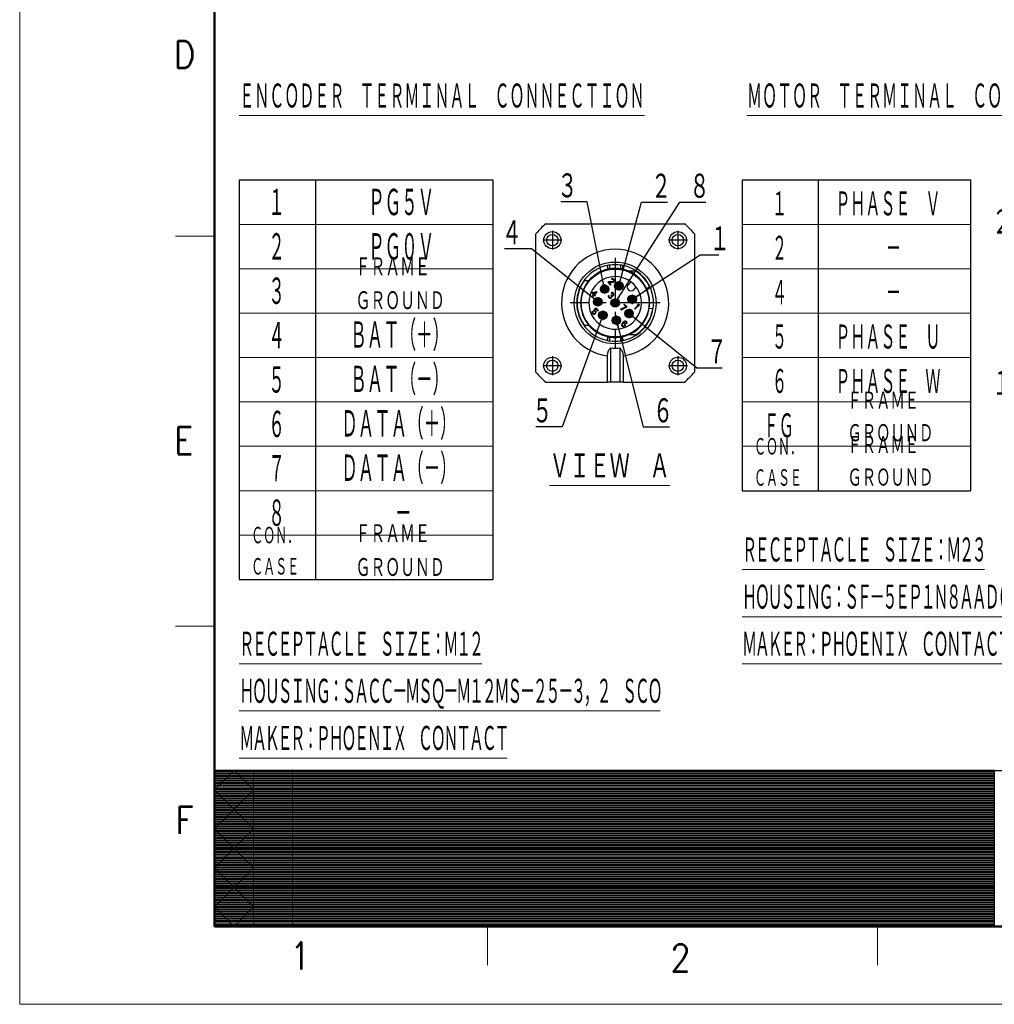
# Model space of a CAD drawing. Header units: millimetres. Extents: x 0 to 1071, y 0 to 742.
# Tile 1 of 126: x 0 to 313, y 0 to 316. Entities that reach past the tile are written whole.
import ezdxf

# ---------------------------------------------------------------- set-up
doc = ezdxf.new("R2010")
doc.units = ezdxf.units.MM
doc.header["$LTSCALE"] = 0.454724
doc.linetypes.add('CENTER', pattern=[50.8, 31.75, -6.35, 6.35, -6.35])
doc.layers.add('NoLayerName_001', color=7, linetype='Continuous')
doc.styles.get("Standard").update_dxf_attribs({"font": 'txt', "bigfont": 'extfont2'})
doc.dimstyles.get("Standard").update_dxf_attribs({"dimtxt": 2.5, "dimasz": 2.5, "dimexe": 1, "dimexo": 1, "dimtad": 1, "dimdec": 3, "dimzin": 0, "dimdsep": 46, "dimtxsty": 'Standard', "dimcen": 2.5, "dimadec": 3, "dimazin": 0, "dimtfac": 0.75, "dimtdec": 3, "dimtmove": 0, "dimatfit": 3, "dimfxl": 1, "dimarcsym": 0})

# ---------------------------------------------------------------- blocks, each defined once
blk = doc.blocks.new('JZB_0011')
at = {"layer": 'NoLayerName_001', "color": 7, "linetype": 'Continuous', "lineweight": 25}
for p, q in [((3.21, 50.83), (47.63, 50.83)), ((0, 3.21), (0, 47.63)), ((50.83, 47.63), (50.83, 3.21)), ((32.16, 35.58), (29.83, 35.58)), ((16.92, 32.53), (15.51, 32.53)), ((23.27, 32.18), (23.12, 32.03)), ((23.12, 32.03), (23.98, 31.17)), ((24.7, 32.28), (23.27, 32.18)), ((23.46, 31.99), (24.73, 32.07)), ((24.13, 31.32), (23.46, 31.99)), ((24.39, 33.21), (24.24, 33.11)), ((24.24, 33.11), (24.36, 32.99)), ((24.36, 32.99), (24.5, 33.03)), ((24.61, 33.23), (24.39, 33.21)), ((24.5, 33.03), (24.63, 33.02)), ((24.76, 33.2), (24.61, 33.23)), ((24.63, 33.02), (24.78, 32.93)), ((24.88, 32.35), (24.7, 32.28)), ((24.73, 32.07), (24.87, 32.11)), ((24.96, 33.06), (24.76, 33.2)), ((24.78, 32.93), (24.88, 32.84)), ((24.87, 32.11), (25.02, 32.21)), ((24.88, 32.84), (24.97, 32.69)), ((24.94, 32.41), (24.88, 32.35)), ((24.98, 32.55), (24.94, 32.41)), ((25.06, 32.97), (24.96, 33.06)), ((24.97, 32.69), (24.98, 32.55)), ((25.02, 32.21), (25.08, 32.27)), ((25.17, 32.79), (25.06, 32.97)), ((25.08, 32.27), (25.18, 32.42)), ((25.21, 32.63), (25.17, 32.79)), ((25.18, 32.42), (25.21, 32.63)), ((30.46, 32.18), (29.66, 31.38)), ((18.12, 28.76), (17.94, 28.58)), ((17.94, 28.58), (18.51, 28.01)), ((19.51, 29.02), (18.12, 28.76)), ((18.29, 28.59), (19.27, 28.77)), ((18.69, 28.19), (18.29, 28.59)), ((19.27, 28.77), (18.69, 28.19)), ((18.83, 28.05), (19.66, 28.88)), ((19.66, 28.88), (19.51, 29.02)), ((23.98, 31.17), (24.13, 31.32)), ((24.24, 28.75), (24.1, 28.65)), ((24.1, 28.65), (24.22, 28.53)), ((24.22, 28.53), (24.36, 28.58)), ((24.46, 28.78), (24.24, 28.75)), ((24.36, 28.58), (24.49, 28.57)), ((24.62, 28.74), (24.46, 28.78)), ((24.49, 28.57), (24.64, 28.48)), ((24.81, 28.61), (24.62, 28.74)), ((24.64, 28.48), (24.73, 28.38)), ((24.86, 28.56), (24.81, 28.61)), ((25, 28.36), (24.86, 28.56)), ((31.38, 29.66), (32.18, 30.46)), ((35.46, 30.1), (36.47, 30.57)), ((18.51, 28.01), (18.08, 27.58)), ((18.08, 27.58), (18.22, 27.44)), ((18.22, 27.44), (18.65, 27.87)), ((18.65, 27.87), (18.88, 27.63)), ((19.07, 27.81), (18.83, 28.05)), ((18.88, 27.63), (19.07, 27.81)), ((23.24, 27.79), (23.2, 27.65)), ((23.2, 27.65), (23.21, 27.52)), ((23.21, 27.52), (23.24, 27.37)), ((23.31, 27.91), (23.24, 27.79)), ((23.24, 27.37), (23.31, 27.24)), ((23.43, 27.79), (23.31, 27.91)), ((23.31, 27.24), (23.5, 27.05)), ((23.38, 27.6), (23.39, 27.71)), ((23.39, 27.52), (23.38, 27.6)), ((23.39, 27.71), (23.43, 27.79)), ((23.48, 27.37), (23.39, 27.52)), ((23.63, 27.23), (23.48, 27.37)), ((23.5, 27.05), (23.62, 26.99)), ((23.62, 26.99), (23.78, 26.95)), ((23.77, 27.14), (23.63, 27.23)), ((23.85, 27.12), (23.77, 27.14)), ((23.78, 26.95), (23.91, 26.94)), ((23.96, 27.13), (23.85, 27.12)), ((23.91, 26.94), (24.05, 26.99)), ((24.05, 27.17), (23.96, 27.13)), ((24.15, 27.99), (24.03, 27.87)), ((24.03, 27.87), (24.12, 27.77)), ((24.17, 27.29), (24.05, 27.17)), ((24.05, 26.99), (24.17, 27.05)), ((24.12, 27.77), (24.23, 27.6)), ((24.24, 27.89), (24.15, 27.99)), ((24.24, 27.46), (24.17, 27.29)), ((24.17, 27.05), (24.29, 27.18)), ((24.23, 27.6), (24.24, 27.46)), ((24.45, 27.81), (24.24, 27.89)), ((24.29, 27.18), (24.39, 27.32)), ((24.43, 27.46), (24.37, 27.64)), ((24.37, 27.64), (24.56, 27.64)), ((24.39, 27.32), (24.43, 27.46)), ((24.56, 27.82), (24.45, 27.81)), ((24.73, 27.9), (24.56, 27.82)), ((24.56, 27.64), (24.7, 27.68)), ((24.7, 27.68), (24.85, 27.78)), ((24.73, 28.38), (24.82, 28.23)), ((24.79, 27.96), (24.73, 27.9)), ((24.83, 28.1), (24.79, 27.96)), ((24.82, 28.23), (24.83, 28.1)), ((24.85, 27.78), (24.91, 27.84)), ((24.91, 27.84), (25.01, 27.99)), ((25.03, 28.21), (25, 28.36)), ((25.01, 27.99), (25.03, 28.21)), ((18.09, 22.59), (18.04, 22.4)), ((18.04, 22.4), (18.06, 22.19)), ((18.06, 22.19), (18.15, 22.04)), ((18.16, 22.76), (18.09, 22.59)), ((18.31, 22.62), (18.16, 22.76)), ((18.23, 22.45), (18.31, 22.62)), ((18.24, 22.32), (18.23, 22.45)), ((18.31, 22.19), (18.24, 22.32)), ((18.45, 22.05), (18.31, 22.19)), ((19.23, 23.84), (18.44, 23.04)), ((18.44, 23.04), (18.61, 22.87)), ((18.61, 22.87), (18.79, 22.87)), ((18.71, 23.07), (19.2, 23.56)), ((18.92, 23.05), (18.71, 23.07)), ((18.79, 22.87), (18.92, 22.81)), ((19.07, 22.96), (18.92, 23.05)), ((18.92, 22.81), (19.06, 22.66)), ((19.02, 22.15), (18.96, 22.09)), ((19.09, 22.26), (19.02, 22.15)), ((19.06, 22.66), (19.13, 22.54)), ((19.21, 22.82), (19.07, 22.96)), ((19.14, 22.4), (19.09, 22.26)), ((19.13, 22.54), (19.14, 22.4)), ((19.17, 22.06), (19.28, 22.26)), ((19.2, 23.56), (19.89, 22.87)), ((19.3, 22.67), (19.21, 22.82)), ((20.04, 23.03), (19.23, 23.84)), ((19.28, 22.26), (19.33, 22.46)), ((19.33, 22.46), (19.3, 22.67)), ((19.89, 22.87), (20.04, 23.03)), ((28.93, 24.19), (27.17, 23.38)), ((27.17, 23.38), (27.31, 23.24)), ((27.31, 23.24), (29.07, 24.04)), ((28.36, 25.06), (28.21, 24.9)), ((28.21, 24.9), (28.93, 24.19)), ((29.23, 24.19), (28.36, 25.06)), ((29.07, 24.04), (29.23, 24.19)), ((32.79, 24.74), (31.6, 23.55)), ((31.6, 23.55), (31.74, 23.4)), ((31.74, 23.4), (33.18, 24.84)), ((32.68, 24.91), (32.43, 24.67)), ((32.43, 24.67), (32.79, 24.74)), ((33.04, 24.99), (32.68, 24.91)), ((33.18, 24.84), (33.04, 24.99)), ((37.47, 23.51), (36.36, 23.68)), ((18.15, 22.04), (18.3, 21.9)), ((18.3, 21.9), (18.45, 21.81)), ((18.57, 21.99), (18.45, 22.05)), ((18.45, 21.81), (18.66, 21.78)), ((18.71, 21.98), (18.57, 21.99)), ((18.66, 21.78), (18.85, 21.83)), ((18.85, 22.02), (18.71, 21.98)), ((18.96, 22.09), (18.85, 22.02)), ((18.85, 21.83), (19.05, 21.94)), ((19.05, 21.94), (19.17, 22.06)), ((27.83, 19.06), (27.64, 18.82)), ((28.04, 19.27), (27.83, 19.06)), ((28.28, 19.46), (28.04, 19.27)), ((28.1, 19.09), (28.16, 19.15)), ((28.36, 19.07), (28.1, 19.09)), ((28.16, 19.15), (28.37, 19.31)), ((28.48, 19.56), (28.28, 19.46)), ((28.52, 18.98), (28.36, 19.07)), ((28.37, 19.31), (28.48, 19.38)), ((28.67, 19.62), (28.48, 19.56)), ((28.48, 19.38), (28.62, 19.42)), ((28.63, 18.86), (28.52, 18.98)), ((28.62, 19.42), (28.76, 19.41)), ((28.88, 19.59), (28.67, 19.62)), ((28.76, 19.41), (28.86, 19.37)), ((28.86, 19.37), (29, 19.23)), ((29.04, 19.5), (28.88, 19.59)), ((29, 19.23), (29.04, 19.12)), ((29.05, 18.99), (29.01, 18.85)), ((29.13, 19.4), (29.04, 19.5)), ((29.04, 19.12), (29.05, 18.99)), ((29.22, 19.25), (29.13, 19.4)), ((29.2, 18.85), (29.25, 19.04)), ((29.25, 19.04), (29.22, 19.25)), ((15.51, 18.3), (16.92, 18.3)), ((27.53, 18.62), (27.48, 18.42)), ((27.48, 18.42), (27.51, 18.21)), ((27.51, 18.21), (27.6, 18.06)), ((27.64, 18.82), (27.53, 18.62)), ((27.6, 18.06), (27.72, 17.94)), ((27.67, 18.47), (27.72, 18.61)), ((27.69, 18.34), (27.67, 18.47)), ((27.73, 18.24), (27.69, 18.34)), ((27.72, 18.61), (27.79, 18.73)), ((27.72, 17.94), (27.87, 17.85)), ((27.89, 18.07), (27.73, 18.24)), ((27.79, 18.73), (27.88, 18.82)), ((27.87, 17.85), (28.08, 17.82)), ((27.88, 18.82), (27.99, 18.89)), ((28, 18.03), (27.89, 18.07)), ((27.99, 18.89), (28.1, 18.9)), ((28.13, 18.02), (28, 18.03)), ((28.08, 17.82), (28.27, 17.87)), ((28.1, 18.9), (28.24, 18.89)), ((28.27, 18.06), (28.13, 18.02)), ((28.24, 18.89), (28.34, 18.85)), ((28.39, 18.13), (28.27, 18.06)), ((28.27, 17.87), (28.47, 17.98)), ((28.34, 18.85), (28.51, 18.68)), ((28.48, 18.22), (28.39, 18.13)), ((28.47, 17.98), (28.63, 18.13)), ((28.54, 18.34), (28.48, 18.22)), ((28.51, 18.68), (28.55, 18.58)), ((28.56, 18.45), (28.54, 18.34)), ((28.55, 18.58), (28.56, 18.45)), ((28.72, 18.71), (28.63, 18.86)), ((28.63, 18.13), (28.73, 18.33)), ((28.75, 18.5), (28.72, 18.71)), ((28.73, 18.33), (28.75, 18.5)), ((29.01, 18.85), (29.13, 18.73)), ((29.13, 18.73), (29.2, 18.85)), ((23.89, 11), (23.89, 0)), ((26.94, 11), (26.94, 0)), ((22.88, 8.42), (22.88, 0)), ((27.96, 8.42), (27.96, 0)), ((3.21, 0), (22.88, 0)), ((23.89, 0), (22.88, 0)), ((26.94, 0), (23.89, 0)), ((27.96, 0), (26.94, 0)), ((27.96, 0), (47.63, 0))]:
    blk.add_line(p, q, dxfattribs=at)
at = {"layer": 'NoLayerName_001', "color": 2, "linetype": 'CENTER', "lineweight": 25}
for p, q in [((5.29, 48.57), (5.29, 42.53)), ((45.55, 48.57), (45.55, 42.53)), ((8.31, 45.55), (2.27, 45.55)), ((48.57, 45.55), (42.53, 45.55)), ((25.42, 39.85), (25.42, 10.98)), ((26.58, 32.4), (26.58, 29.38)), ((23.56, 29.88), (20.54, 29.88)), ((22.05, 31.39), (22.05, 28.37)), ((28.09, 30.89), (25.07, 30.89)), ((39.85, 25.42), (10.98, 25.42)), ((21.35, 25.81), (18.33, 25.81)), ((19.84, 27.32), (19.84, 24.3)), ((32.4, 26.58), (29.38, 26.58)), ((30.89, 28.09), (30.89, 25.07)), ((21.46, 22.97), (21.46, 19.95)), ((29.88, 23.56), (29.88, 20.54)), ((22.97, 21.46), (19.95, 21.46)), ((27.32, 19.84), (24.3, 19.84)), ((25.81, 21.35), (25.81, 18.33)), ((31.39, 22.05), (28.37, 22.05)), ((5.29, 8.31), (5.29, 2.27)), ((45.55, 8.31), (45.55, 2.27)), ((8.31, 5.29), (2.27, 5.29)), ((48.57, 5.29), (42.53, 5.29))]:
    blk.add_line(p, q, dxfattribs=at)
at = {"layer": 'NoLayerName_001', "color": 7, "linetype": 'Continuous', "lineweight": 25}
for centre, radius in [((5.29, 45.55), 2.74), ((5.29, 45.55), 1.83), ((45.55, 45.55), 2.74), ((45.55, 45.55), 1.83), ((25.42, 25.42), 13.12), ((25.42, 25.42), 10.88), ((26.58, 30.89), 1.37), ((26.58, 30.89), 0.813), ((22.05, 29.88), 1.37), ((22.05, 29.88), 0.813), ((19.84, 25.81), 1.37), ((19.84, 25.81), 0.813), ((25.42, 25.42), 1.37), ((25.42, 25.42), 0.813), ((30.89, 26.58), 1.37), ((30.89, 26.58), 0.813), ((21.46, 21.46), 1.37), ((21.46, 21.46), 0.813), ((29.88, 22.05), 1.37), ((29.88, 22.05), 0.813), ((25.81, 19.84), 1.37), ((25.81, 19.84), 0.813), ((5.29, 5.29), 2.74), ((5.29, 5.29), 1.83), ((45.55, 5.29), 2.74), ((45.55, 5.29), 1.83)]:
    blk.add_circle(centre, radius, dxfattribs=at)
for centre, radius, start, end in [((25.42, 25.42), 33.75, 131.148, 138.852), ((25.42, 25.42), 33.75, 41.148, 48.852), ((25.42, 25.42), 11.08, 102.1695, 140.0438), ((25.42, 25.42), 11.08, 77.8305, 102.1695), ((25.42, 25.42), 11.08, 66.5534, 77.8305), ((25.42, 25.42), 11.08, 25, 66.5534), ((25.42, 25.42), 12.2, 25, 56.4427), ((25.42, 25.42), 12.2, 144.3147, 215.6853), ((25.42, 25.42), 11.08, 140.0438, 219.9562), ((25.42, 25.42), 8.44, 53.3129, 0), ((25.42, 25.42), 8.44, 36.6871, 53.3129), ((30.52, 30.52), 1.22, 135, 315), ((25.42, 25.42), 8.44, 0, 36.6871), ((25.42, 25.42), 11.08, 351, 25), ((25.42, 25.42), 12.2, 303.5573, 351), ((25.42, 25.42), 11.08, 330, 351), ((25.42, 25.42), 11.08, 293.4466, 330), ((25.42, 25.42), 11.08, 219.9562, 257.8305), ((25.42, 25.42), 11.08, 257.8305, 282.1695), ((25.42, 25.42), 11.08, 282.1695, 293.4466), ((25.42, 25.42), 14.5, 263.9629, 276.0371), ((25.42, 25.42), 33.75, 221.148, 228.852), ((25.42, 25.42), 33.75, 311.148, 318.852)]:
    blk.add_arc(centre, radius, start, end, dxfattribs=at)
at = {"layer": 'NoLayerName_001', "color": 2, "linetype": 'Continuous', "lineweight": 25}
for centre, radius, start, end in [((25.42, 25.42), 17.19, 278.5029, 261.4971), ((25.42, 25.42), 12.31, 102.1695, 257.8305), ((24.25, 30.83), 6.76, 94.2115, 102.1679), ((25.42, 14.91), 22.73, 85.7901, 94.1998), ((26.59, 30.87), 6.73, 77.8168, 85.7893), ((25.42, 25.42), 12.31, 282.1695, 77.8305), ((24.24, 19.97), 6.73, 257.8168, 265.7893), ((25.42, 35.92), 22.73, 265.7901, 274.1998), ((26.59, 20), 6.76, 274.2115, 282.1679)]:
    blk.add_arc(centre, radius, start, end, dxfattribs=at)
for points, knots in [([(22.82, 37.45), (22.86, 37.28), (22.92, 36.99), (23, 36.64), (23.05, 36.41), (23.07, 36.3), (23.08, 36.25)], [0, 0, 0, 0, 0.513591, 0.901519, 1.063199, 1.22488, 1.22488, 1.22488, 1.22488]), ([(23.56, 36.34), (23.58, 36.39), (23.62, 36.48), (23.65, 36.64), (23.68, 36.85), (23.72, 37.16), (23.74, 37.42), (23.75, 37.58)], [0, 0, 0, 0, 0.148494, 0.305969, 0.474188, 0.782632, 1.257445, 1.257445, 1.257445, 1.257445]), ([(27.08, 37.58), (27.1, 37.42), (27.12, 37.16), (27.16, 36.85), (27.19, 36.63), (27.22, 36.47), (27.26, 36.38), (27.27, 36.34)], [0, 0, 0, 0, 0.473573, 0.781844, 0.951232, 1.135503, 1.25698, 1.25698, 1.25698, 1.25698]), ([(27.75, 36.25), (27.76, 36.3), (27.79, 36.41), (27.84, 36.64), (27.91, 36.99), (27.97, 37.28), (28.01, 37.45)], [0, 0, 0, 0, 0.161681, 0.323361, 0.711289, 1.22488, 1.22488, 1.22488, 1.22488]), ([(23.08, 14.58), (23.07, 14.53), (23.05, 14.43), (23, 14.19), (22.92, 13.85), (22.86, 13.55), (22.82, 13.39)], [0, 0, 0, 0, 0.161681, 0.323361, 0.711289, 1.22488, 1.22488, 1.22488, 1.22488]), ([(23.75, 13.25), (23.73, 13.41), (23.72, 13.67), (23.68, 13.99), (23.64, 14.21), (23.61, 14.36), (23.57, 14.46), (23.56, 14.49)], [0, 0, 0, 0, 0.473573, 0.781844, 0.951232, 1.148184, 1.256966, 1.256966, 1.256966, 1.256966]), ([(27.27, 14.49), (27.26, 14.44), (27.22, 14.35), (27.18, 14.14), (27.14, 13.86), (27.1, 13.55), (27.09, 13.34), (27.08, 13.25)], [0, 0, 0, 0, 0.148494, 0.305969, 0.646034, 0.987571, 1.257424, 1.257424, 1.257424, 1.257424]), ([(28.01, 13.39), (27.97, 13.55), (27.91, 13.85), (27.84, 14.19), (27.79, 14.43), (27.76, 14.53), (27.75, 14.58)], [0, 0, 0, 0, 0.513591, 0.901519, 1.063199, 1.22488, 1.22488, 1.22488, 1.22488])]:
    blk.add_open_spline(points, degree=3, knots=knots, dxfattribs=at)
at = {"layer": 'NoLayerName_001', "color": 7, "linetype": 'Continuous', "lineweight": 25}
for points, knots in [([(29.83, 15.25), (29.95, 15.25), (30.21, 15.25), (30.59, 15.25), (30.98, 15.25), (31.37, 15.25), (31.76, 15.25), (32.03, 15.25), (32.16, 15.25)], [0, 0, 0, 0, 0.379708, 0.76248, 1.148145, 1.538054, 1.933554, 2.33447, 2.33447, 2.33447, 2.33447]), ([(23.89, 11), (23.82, 10.91), (23.67, 10.76), (23.48, 10.49), (23.3, 10.2), (23.16, 9.89), (23.03, 9.54), (22.95, 9.19), (22.89, 8.81), (22.88, 8.55), (22.88, 8.42)], [0, 0, 0, 0, 0.329432, 0.649718, 0.974428, 1.343314, 1.682074, 2.082037, 2.427271, 2.844389, 2.844389, 2.844389, 2.844389]), ([(26.94, 11), (27.01, 10.91), (27.16, 10.76), (27.36, 10.49), (27.53, 10.2), (27.69, 9.87), (27.81, 9.53), (27.9, 9.15), (27.95, 8.79), (27.95, 8.53), (27.96, 8.42)], [0, 0, 0, 0, 0.329432, 0.649718, 1.000974, 1.343317, 1.734796, 2.08204, 2.490758, 2.844392, 2.844392, 2.844392, 2.844392])]:
    blk.add_open_spline(points, degree=3, knots=knots, dxfattribs=at)
blk = doc.blocks.new('*X109')
at = {"color": 7, "linetype": 'Continuous', "lineweight": 13}
for p, q in [((0, 19.8), (100, 19.8)), ((0, 19.65), (100, 19.65)), ((0, 19.5), (100, 19.5)), ((0, 19.35), (100, 19.35)), ((0, 19.2), (100, 19.2)), ((0, 19.05), (100, 19.05)), ((0, 18.9), (100, 18.9)), ((0, 18.75), (100, 18.75)), ((0, 18.6), (100, 18.6)), ((0, 18.45), (100, 18.45)), ((0, 18.3), (100, 18.3)), ((0, 18.15), (100, 18.15)), ((0, 18), (100, 18)), ((0, 17.85), (100, 17.85)), ((0, 17.7), (100, 17.7)), ((0, 17.55), (100, 17.55)), ((0, 17.4), (100, 17.4)), ((0, 17.25), (100, 17.25)), ((0, 17.1), (100, 17.1)), ((0, 16.95), (100, 16.95)), ((0, 16.8), (100, 16.8)), ((0, 16.65), (100, 16.65)), ((0, 16.5), (100, 16.5)), ((0, 16.35), (100, 16.35)), ((0, 16.2), (100, 16.2)), ((0, 16.05), (100, 16.05)), ((0, 15.9), (100, 15.9)), ((0, 15.75), (100, 15.75)), ((0, 15.6), (100, 15.6)), ((0, 15.45), (100, 15.45)), ((0, 15.3), (100, 15.3)), ((0, 15.15), (100, 15.15)), ((0, 15), (100, 15)), ((0, 14.85), (100, 14.85)), ((0, 14.7), (100, 14.7)), ((0, 14.55), (100, 14.55)), ((0, 14.4), (100, 14.4)), ((0, 14.25), (100, 14.25)), ((0, 14.1), (100, 14.1)), ((0, 13.95), (100, 13.95)), ((0, 13.8), (100, 13.8)), ((0, 13.65), (100, 13.65)), ((0, 13.5), (100, 13.5)), ((0, 13.35), (100, 13.35)), ((0, 13.2), (100, 13.2)), ((0, 13.05), (100, 13.05)), ((0, 12.9), (100, 12.9)), ((0, 12.75), (100, 12.75)), ((0, 12.6), (100, 12.6)), ((0, 12.45), (100, 12.45)), ((0, 12.3), (100, 12.3)), ((0, 12.15), (100, 12.15)), ((0, 12), (100, 12)), ((0, 11.85), (100, 11.85)), ((0, 11.7), (100, 11.7)), ((0, 11.55), (100, 11.55)), ((0, 11.4), (100, 11.4)), ((0, 11.25), (100, 11.25)), ((0, 11.1), (100, 11.1)), ((0, 10.95), (100, 10.95)), ((0, 10.8), (100, 10.8)), ((0, 10.65), (100, 10.65)), ((0, 10.5), (100, 10.5)), ((0, 10.35), (100, 10.35)), ((0, 10.2), (100, 10.2)), ((0, 10.05), (100, 10.05)), ((0, 9.9), (100, 9.9)), ((0, 9.75), (100, 9.75)), ((0, 9.6), (100, 9.6)), ((0, 9.45), (100, 9.45)), ((0, 9.3), (100, 9.3)), ((0, 9.15), (100, 9.15)), ((0, 9), (100, 9)), ((0, 8.85), (100, 8.85)), ((0, 8.7), (100, 8.7)), ((0, 8.55), (100, 8.55)), ((0, 8.4), (100, 8.4)), ((0, 8.25), (100, 8.25)), ((0, 8.1), (100, 8.1)), ((0, 7.95), (100, 7.95)), ((0, 7.8), (100, 7.8)), ((0, 7.65), (100, 7.65)), ((0, 7.5), (100, 7.5)), ((0, 7.35), (100, 7.35)), ((0, 7.2), (100, 7.2)), ((0, 7.05), (100, 7.05)), ((0, 6.9), (100, 6.9)), ((0, 6.75), (100, 6.75)), ((0, 6.6), (100, 6.6)), ((0, 6.45), (100, 6.45)), ((0, 6.3), (100, 6.3)), ((0, 6.15), (100, 6.15)), ((0, 6), (100, 6)), ((0, 5.85), (100, 5.85)), ((0, 5.7), (100, 5.7)), ((0, 5.55), (100, 5.55)), ((0, 5.4), (100, 5.4)), ((0, 5.25), (100, 5.25)), ((0, 5.1), (100, 5.1)), ((0, 4.95), (100, 4.95)), ((0, 4.8), (100, 4.8)), ((0, 4.65), (100, 4.65)), ((0, 4.5), (100, 4.5)), ((0, 4.35), (100, 4.35)), ((0, 4.2), (100, 4.2)), ((0, 4.05), (100, 4.05)), ((0, 3.9), (100, 3.9)), ((0, 3.75), (100, 3.75)), ((0, 3.6), (100, 3.6)), ((0, 3.45), (100, 3.45)), ((0, 3.3), (100, 3.3)), ((0, 3.15), (100, 3.15)), ((0, 3), (100, 3)), ((0, 2.85), (100, 2.85)), ((0, 2.7), (100, 2.7)), ((0, 2.55), (100, 2.55)), ((0, 2.4), (100, 2.4)), ((0, 2.25), (100, 2.25)), ((0, 2.1), (100, 2.1)), ((0, 1.95), (100, 1.95)), ((0, 1.8), (100, 1.8)), ((0, 1.65), (100, 1.65)), ((0, 1.5), (100, 1.5)), ((0, 1.35), (100, 1.35)), ((0, 1.2), (100, 1.2)), ((0, 1.05), (100, 1.05)), ((0, 0.9), (100, 0.9)), ((0, 0.75), (100, 0.75)), ((0, 0.6), (100, 0.6)), ((0, 0.45), (100, 0.45)), ((0, 0.3), (100, 0.3)), ((0, 0.15), (100, 0.15)), ((0, 0), (100, 0))]:
    blk.add_line(p, q, dxfattribs=at)
blk = doc.blocks.new('*X110')
at = {"color": 7, "linetype": 'Continuous', "lineweight": 13}
for p, q in [((0, 19.8), (40, 19.8)), ((0, 19.65), (40, 19.65)), ((0, 19.5), (40, 19.5)), ((0, 19.35), (40, 19.35)), ((0, 19.2), (40, 19.2)), ((0, 19.05), (40, 19.05)), ((0, 18.9), (40, 18.9)), ((0, 18.75), (40, 18.75)), ((0, 18.6), (40, 18.6)), ((0, 18.45), (40, 18.45)), ((0, 18.3), (40, 18.3)), ((0, 18.15), (40, 18.15)), ((0, 18), (40, 18)), ((0, 17.85), (40, 17.85)), ((0, 17.7), (40, 17.7)), ((0, 17.55), (40, 17.55)), ((0, 17.4), (40, 17.4)), ((0, 17.25), (40, 17.25)), ((0, 17.1), (40, 17.1)), ((0, 16.95), (40, 16.95)), ((0, 16.8), (40, 16.8)), ((0, 16.65), (40, 16.65)), ((0, 16.5), (40, 16.5)), ((0, 16.35), (40, 16.35)), ((0, 16.2), (40, 16.2)), ((0, 16.05), (40, 16.05)), ((0, 15.9), (40, 15.9)), ((0, 15.75), (40, 15.75)), ((0, 15.6), (40, 15.6)), ((0, 15.45), (40, 15.45)), ((0, 15.3), (40, 15.3)), ((0, 15.15), (40, 15.15)), ((0, 15), (40, 15)), ((0, 14.85), (40, 14.85)), ((0, 14.7), (40, 14.7)), ((0, 14.55), (40, 14.55)), ((0, 14.4), (40, 14.4)), ((0, 14.25), (40, 14.25)), ((0, 14.1), (40, 14.1)), ((0, 13.95), (40, 13.95)), ((0, 13.8), (40, 13.8)), ((0, 13.65), (40, 13.65)), ((0, 13.5), (40, 13.5)), ((0, 13.35), (40, 13.35)), ((0, 13.2), (40, 13.2)), ((0, 13.05), (40, 13.05)), ((0, 12.9), (40, 12.9)), ((0, 12.75), (40, 12.75)), ((0, 12.6), (40, 12.6)), ((0, 12.45), (40, 12.45)), ((0, 12.3), (40, 12.3)), ((0, 12.15), (40, 12.15)), ((0, 12), (40, 12)), ((0, 11.85), (40, 11.85)), ((0, 11.7), (40, 11.7)), ((0, 11.55), (40, 11.55)), ((0, 11.4), (40, 11.4)), ((0, 11.25), (40, 11.25)), ((0, 11.1), (40, 11.1)), ((0, 10.95), (40, 10.95)), ((0, 10.8), (40, 10.8)), ((0, 10.65), (40, 10.65)), ((0, 10.5), (40, 10.5)), ((0, 10.35), (40, 10.35)), ((0, 10.2), (40, 10.2)), ((0, 10.05), (40, 10.05)), ((0, 9.9), (40, 9.9)), ((0, 9.75), (40, 9.75)), ((0, 9.6), (40, 9.6)), ((0, 9.45), (40, 9.45)), ((0, 9.3), (40, 9.3)), ((0, 9.15), (40, 9.15)), ((0, 9), (40, 9)), ((0, 8.85), (40, 8.85)), ((0, 8.7), (40, 8.7)), ((0, 8.55), (40, 8.55)), ((0, 8.4), (40, 8.4)), ((0, 8.25), (40, 8.25)), ((0, 8.1), (40, 8.1)), ((0, 7.95), (40, 7.95)), ((0, 7.8), (40, 7.8)), ((0, 7.65), (40, 7.65)), ((0, 7.5), (40, 7.5)), ((0, 7.35), (40, 7.35)), ((0, 7.2), (40, 7.2)), ((0, 7.05), (40, 7.05)), ((0, 6.9), (40, 6.9)), ((0, 6.75), (40, 6.75)), ((0, 6.6), (40, 6.6)), ((0, 6.45), (40, 6.45)), ((0, 6.3), (40, 6.3)), ((0, 6.15), (40, 6.15)), ((0, 6), (40, 6)), ((0, 5.85), (40, 5.85)), ((0, 5.7), (40, 5.7)), ((0, 5.55), (40, 5.55)), ((0, 5.4), (40, 5.4)), ((0, 5.25), (40, 5.25)), ((0, 5.1), (40, 5.1)), ((0, 4.95), (40, 4.95)), ((0, 4.8), (40, 4.8)), ((0, 4.65), (40, 4.65)), ((0, 4.5), (40, 4.5)), ((0, 4.35), (40, 4.35)), ((0, 4.2), (40, 4.2)), ((0, 4.05), (40, 4.05)), ((0, 3.9), (40, 3.9)), ((0, 3.75), (40, 3.75)), ((0, 3.6), (40, 3.6)), ((0, 3.45), (40, 3.45)), ((0, 3.3), (40, 3.3)), ((0, 3.15), (40, 3.15)), ((0, 3), (40, 3)), ((0, 2.85), (40, 2.85)), ((0, 2.7), (40, 2.7)), ((0, 2.55), (40, 2.55)), ((0, 2.4), (40, 2.4)), ((0, 2.25), (40, 2.25)), ((0, 2.1), (40, 2.1)), ((0, 1.95), (40, 1.95)), ((0, 1.8), (40, 1.8)), ((0, 1.65), (40, 1.65)), ((0, 1.5), (40, 1.5)), ((0, 1.35), (40, 1.35)), ((0, 1.2), (40, 1.2)), ((0, 1.05), (40, 1.05)), ((0, 0.9), (40, 0.9)), ((0, 0.75), (40, 0.75)), ((0, 0.6), (40, 0.6)), ((0, 0.45), (40, 0.45)), ((0, 0.3), (40, 0.3)), ((0, 0.15), (40, 0.15)), ((0, 0), (40, 0))]:
    blk.add_line(p, q, dxfattribs=at)
blk = doc.blocks.new('JZB_0008')
at = {"layer": 'NoLayerName_001', "color": 7, "linetype": 'Continuous', "lineweight": 25}
for p, q in [((100, 20), (0, 20)), ((0, 20), (0, 0)), ((100, 20), (100, 0)), ((170, 20), (170, 0)), ((210, 20), (170, 20)), ((210, 20), (210, 0)), ((0, 0), (100, 0)), ((170, 0), (210, 0))]:
    blk.add_line(p, q, dxfattribs=at)
for name, p in [('*X109', (0, 0.15)), ('*X110', (170, 0.05))]:
    blk.add_blockref(name, p)

msp = doc.modelspace()

# ---------------------------------------------------------------- linework, layer by layer
at = {"layer": 'NoLayerName_001', "color": 7, "linetype": 'Continuous', "lineweight": 13}
for p, q in [((0, 0), (0, 742.5)), ((1050, 0), (0, 0))]:
    msp.add_line(p, q, dxfattribs=at)
at = {"layer": 'NoLayerName_001', "color": 7, "linetype": 'Continuous', "lineweight": 50}
for p, q in [((62.5, 25), (62.5, 717.5)), ((1025, 25), (62.5, 25))]:
    msp.add_line(p, q, dxfattribs=at)
at = {"layer": 'NoLayerName_001', "color": 7, "linetype": 'Continuous', "lineweight": 25}
for p, q in [((70.4206, 264.3217), (138.1984, 264.3217)), ((70.4206, 264.3217), (70.4206, 136.2218)), ((70.4206, 264.3217), (151.754, 264.3217)), ((70.4206, 264.3217), (76.3558, 264.3217)), ((94.8206, 264.3217), (94.8206, 136.2218)), ((151.754, 264.3217), (151.754, 136.2218)), ((231.6411, 264.3217), (304.8411, 264.3217)), ((231.6411, 264.3217), (231.6411, 164.6884)), ((256.0411, 264.3217), (256.0411, 164.6884)), ((304.8411, 264.3217), (304.8411, 164.6884)), ((231.6411, 164.6884), (304.8411, 164.6884)), ((70.4206, 136.2218), (151.754, 136.2218)), ((62.5, 75), (1025, 75))]:
    msp.add_line(p, q, dxfattribs=at)
at = {"layer": 'NoLayerName_001', "color": 2, "linetype": 'Continuous', "lineweight": 13}
for p, q in [((70.4206, 250.0884), (151.754, 250.0884)), ((231.6411, 250.0884), (304.8411, 250.0884)), ((50, 246.25), (62.5, 246.25)), ((70.4206, 235.8551), (151.754, 235.8551)), ((231.6411, 235.8551), (304.8411, 235.8551)), ((70.4206, 221.6217), (151.754, 221.6217)), ((231.6411, 221.6217), (304.8411, 221.6217)), ((70.4206, 207.3884), (151.754, 207.3884)), ((231.6411, 207.3884), (304.8411, 207.3884)), ((70.4206, 193.1551), (151.754, 193.1551)), ((231.6411, 193.1551), (304.8411, 193.1551)), ((70.4206, 178.9217), (151.754, 178.9217)), ((231.6411, 178.9217), (304.8411, 178.9217)), ((70.4206, 164.6884), (151.754, 164.6884)), ((70.4206, 150.4551), (151.754, 150.4551)), ((62.5, 121.25), (50, 121.25)), ((62.5, 68.75), (68.75, 75)), ((68.75, 75), (75, 68.75)), ((75, 25), (75, 75)), ((87.5, 75), (87.5, 25)), ((312.5, 75), (312.5, 25)), ((75, 56.25), (62.5, 68.75)), ((62.5, 56.25), (75, 68.75)), ((312.5, 62.5), (62.5, 62.5)), ((62.5, 56.25), (75, 43.75)), ((62.5, 43.75), (75, 56.25)), ((62.5, 50), (312.5, 50)), ((75, 31.25), (62.5, 43.75)), ((62.5, 31.25), (75, 43.75)), ((312.5, 37.5), (62.5, 37.5)), ((62.5, 31.25), (68.75, 25)), ((68.75, 25), (75, 31.25)), ((150, 25), (150, 12.5)), ((275, 25), (275, 12.5))]:
    msp.add_line(p, q, dxfattribs=at)

# ---------------------------------------------------------------- block references
at = {"layer": 'NoLayerName_001'}
msp.add_blockref('JZB_0011', (165.504, 199.4702), dxfattribs=at)
at = {"layer": 'NoLayerName_001', "xscale": 2.5, "yscale": 2.5, "zscale": 2.5}
msp.add_blockref('JZB_0008', (62.5, 25), dxfattribs=at)

# ---------------------------------------------------------------- texts
at = {"layer": 'NoLayerName_001', "color": 2, "lineweight": 13, "char_height": 8.75, "attachment_point": 7}
for s, insert in [('\\A1;\\W0.8600;D', (49.4441, 300.1757)), ('\\A1;\\W0.8600;E', (49.5455, 176.3875)), ('\\A1;\\W0.8600;F', (49.9475, 54.7031)), ('\\A1;\\W0.8600;1', (86.7468, 11.1268)), ('\\A1;\\W0.8600;2', (208.6312, 10.5652))]:
    msp.add_mtext(s, dxfattribs=dict(at, insert=insert))
at = {"layer": 'NoLayerName_001', "color": 3, "lineweight": 13, "attachment_point": 7}
for s, insert, char_height in [('\\A1;\\W0.5000;\\LＥＮＣＯＤＥＲ\u3000ＴＥＲＭＩＮＡＬ\u3000ＣＯＮＮＥＣＴＩＯＮ\\l', (70.4206, 286.7075), 8.75), ('\\A1;\\W0.5000;\\LＭＯＴＯＲ\u3000ＴＥＲＭＩＮＡＬ\u3000ＣＯＮＮＥＣＴＩＯＮ\\l', (233.2187, 286.7075), 8.75), ('\\A1;\\W0.5000;１', (79.7406, 252.1217), 9.6), ('\\A1;\\W0.5000;ＰＧ５Ｖ', (111.7673, 252.1217), 9.6), ('\\A1;\\W0.5000;１', (241.2161, 252.1217), 8.75), ('\\A1;\\W0.5000;ＰＨＡＳＥ\u3000Ｖ', (261.5411, 252.1217), 8.75), ('\\A1;\\W0.5000;２', (79.7406, 237.8884), 9.6), ('\\A1;\\W0.5000;ＰＧ０Ｖ', (111.7673, 237.8884), 9.6), ('\\A1;\\W0.5000;２', (241.2161, 237.8884), 8.75), ('\\A1;\\W0.5000;－', (277.7411, 237.8884), 8.75), ('\\A1;\\W0.6667;ＦＲＡＭＥ\\PＧＲＯＵＮＤ', (107.6871, 222.3051), 6.5001), ('\\A1;\\W0.5000;３', (79.7406, 223.6551), 9.6), ('\\A1;\\W0.5000;４', (241.2161, 223.6551), 8.75), ('\\A1;\\W0.5000;－', (277.7411, 223.6551), 8.75), ('\\A1;\\W0.5000;４', (79.7406, 209.4217), 9.6), ('\\A1;\\W0.5000;ＢＡＴ（＋）', (106.0073, 209.4217), 9.6), ('\\A1;\\W0.5000;５', (241.2161, 209.4217), 8.75), ('\\A1;\\W0.5000;ＰＨＡＳＥ\u3000Ｕ', (261.5411, 209.4217), 8.75), ('\\A1;\\W0.5000;ＢＡＴ（－）', (106.0073, 195.1884), 9.6), ('\\A1;\\W0.5000;５', (79.7406, 195.1884), 9.6), ('\\A1;\\W0.5000;６', (241.2161, 195.1884), 8.75), ('\\A1;\\W0.5000;ＰＨＡＳＥ\u3000Ｗ', (261.5411, 195.1884), 8.75), ('\\A1;\\W0.6667;ＦＲＡＭＥ\\PＧＲＯＵＮＤ', (265.4413, 179.9384), 6.2499), ('\\A1;\\W0.5000;６', (79.7406, 180.9551), 9.6), ('\\A1;\\W0.5000;ＤＡＴＡ（＋）', (103.1273, 180.9551), 9.6), ('\\A1;\\W0.5000;ＦＧ', (238.5911, 180.9551), 8.75), ('\\A1;\\W0.5833;ＣＯＮ．\\PＣＡＳＥ', (235.4411, 165.7051), 6), ('\\A1;\\W0.6667;ＦＲＡＭＥ\\PＧＲＯＵＮＤ', (265.4413, 165.7051), 6.2499), ('\\A1;\\W0.5000;ＤＡＴＡ（－）', (103.1273, 166.7217), 9.6), ('\\A1;\\W0.6667;\\LＶＩＥＷ\u3000Ａ\\l', (169.9206, 168.1024), 8.75), ('\\A1;\\W0.5000;７', (79.7406, 166.7217), 9.6), ('\\A1;\\W0.5000;８', (79.7406, 152.4884), 9.6), ('\\A1;\\W0.5000;－', (120.4073, 152.4884), 9.6), ('\\A1;\\W0.5833;ＣＯＮ．\\PＣＡＳＥ', (74.2206, 137.2384), 6), ('\\A1;\\W0.6667;ＦＲＡＭＥ\\PＧＲＯＵＮＤ', (107.6871, 136.7384), 6.5001)]:
    msp.add_mtext(s, dxfattribs=dict(at, insert=insert, char_height=char_height))
at = {"layer": 'NoLayerName_001', "color": 3, "linetype": 'Continuous', "lineweight": 13, "char_height": 8.75, "line_spacing_factor": 0.771429}
for s, insert, attachment_point in [('\\A1;\\W0.6667;３', (178.8258, 257.8973), 9), ('\\A1;\\W0.6667;２', (202.4566, 257.7867), 7), ('\\A1;\\W0.6667;８', (214.7662, 257.7867), 7), ('\\A1;\\W0.6667;２', (318.2335, 246.3038), 9), ('\\A1;\\W0.6667;４', (161.028, 242.8532), 9), ('\\A1;\\W0.6667;１', (221.292, 240.9363), 7), ('\\A1;\\W0.6667;７', (220.2799, 204.6581), 7), ('\\A1;\\W0.6667;１', (318.2335, 194.6241), 9), ('\\A1;\\W0.6667;５', (170.7879, 185.7657), 9), ('\\A1;\\W0.6667;６', (203.0583, 185.7657), 7)]:
    msp.add_mtext(s, dxfattribs=dict(at, insert=insert, attachment_point=attachment_point))
at = {"layer": 'NoLayerName_001', "color": 3, "lineweight": 13, "char_height": 8.75, "attachment_point": 7, "line_spacing_factor": 1.035714}
for s, insert in [('\\A1;\\W0.5000;\\T0.8333;\\LＲＥＣＥＰＴＡＣＬＥ\u3000ＳＩＺＥ：Ｍ２３\\l\\P\\LＨＯＵＳＩＮＧ：ＳＦ－５ＥＰ１Ｎ８ＡＡＤ００Ｓ\\l\\P\\LＭＡＫＥＲ：ＰＨＯＥＮＩＸ\u3000ＣＯＮＴＡＣＴ\\l', (231.6411, 110.9293)), ('\\A1;\\W0.5000;\\T0.8333;\\LＲＥＣＥＰＴＡＣＬＥ\u3000ＳＩＺＥ：Ｍ１２\\l\\P\\LＨＯＵＳＩＮＧ：ＳＡＣＣ－ＭＳＱ－Ｍ１２ＭＳ－２５－３，２\u3000ＳＣＯ\\l\\P\\LＭＡＫＥＲ：ＰＨＯＥＮＩＸ\u3000ＣＯＮＴＡＣＴ\\l', (70.4206, 80.721))]:
    msp.add_mtext(s, dxfattribs=dict(at, insert=insert))

# ---------------------------------------------------------------- leaders
at = {"layer": 'NoLayerName_001', "color": 3, "linetype": 'Continuous', "lineweight": 13, "annotation_type": 0, "has_hookline": 1}
for points, hookline_direction, text_width in [([(187.5555, 229.3525), (181.9508, 257.2723), (179.4508, 257.2723)], 1, 5.2678), ([(190.9206, 224.8868), (211.6412, 257.1617), (214.1412, 257.1617)], 0, 5.2619), ([(192.0832, 230.3563), (199.3316, 257.1617), (201.8316, 257.1617)], 0, 5.2678), ([(185.3426, 225.2769), (164.153, 242.2282), (161.653, 242.2282)], 1, 5.6178), ([(196.3901, 226.0494), (218.167, 240.3113), (220.667, 240.3113)], 0, 2.8701), ([(186.9667, 220.9329), (173.9129, 185.1407), (171.4129, 185.1407)], 1, 5.3436), ([(195.3863, 221.5217), (217.1549, 204.0331), (219.6549, 204.0331)], 0, 4.9877), ([(191.3107, 219.3088), (199.9333, 185.1407), (202.4333, 185.1407)], 0, 5.3436)]:
    msp.add_leader(points, dimstyle='Standard', override={"dimtxt": 8.75, "dimldrblk": 'DOT'}, dxfattribs=dict(at, hookline_direction=hookline_direction, text_width=text_width))

doc.saveas('drawing.dxf')
